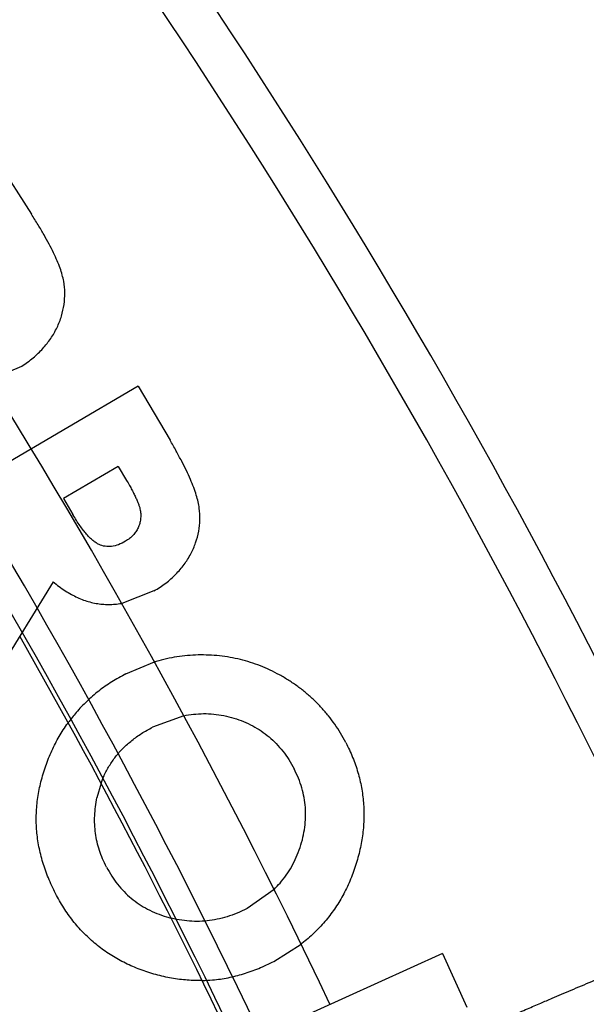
# Model space of a CAD drawing. Header units: millimetres. Extents: x 0 to 297, y 0 to 210.
# Tile 52 of 256: x 147.8199 to 147.8535, y 91.514 to 91.5723. Entities that reach past the tile are written whole.
import ezdxf

# ---------------------------------------------------------------- set-up
doc = ezdxf.new("R2010")
doc.units = ezdxf.units.MM
doc.header["$LTSCALE"] = 16.335
doc.layers.get('0').update_dxf_attribs({"linetype": 'CONTINUOUS'})
doc.layers.add('01_GLOBAL', color=7, linetype='CONTINUOUS')
doc.layers.add('INTFCLR_144815', color=7, linetype='CONTINUOUS')

msp = doc.modelspace()

# ---------------------------------------------------------------- linework, layer by layer
at = {"color": 7, "linetype": 'Continuous'}
msp.add_circle((148.2308034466, 92.1164639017), 1.9, dxfattribs=at)
at = {"color": 9, "linetype": 'Continuous'}
msp.add_arc((148.2308034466, 92.1164639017), 1.8756493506, 182.9674534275, 267.0325465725, dxfattribs=at)
at = {"layer": '01_GLOBAL', "color": 7, "linetype": 'Continuous'}
msp.add_circle((148.2308034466, 92.1164639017), 1.925, dxfattribs=at)
at = {"layer": 'INTFCLR_144815', "color": 6, "linetype": 'Continuous'}
for p, q in [((147.8186160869, 91.5638850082), (147.8206343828, 91.5607536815)), ((147.8181237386, 91.5509372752), (147.8200556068, 91.5517641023)), ((147.8269596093, 91.5505808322), (147.8110989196, 91.5412721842)), ((147.8269596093, 91.5505808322), (147.8288406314, 91.5473753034)), ((147.8257760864, 91.54582819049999), (147.8225297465, 91.5439211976)), ((147.8257760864, 91.54582819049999), (147.82626582, 91.5449971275)), ((147.8225297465, 91.5439211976), (147.823089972, 91.54297141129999)), ((147.8219175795, 91.53899418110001), (147.817064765, 91.53110279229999)), ((147.827887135, 91.5384525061), (147.8259792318, 91.53771738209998)), ((147.8262272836, 91.5335491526), (147.8279200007, 91.53424671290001)), ((147.8296590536, 91.5310599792), (147.8278003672, 91.5303844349)), ((147.8247533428, 91.5270641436), (147.8245132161, 91.5262068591)), ((147.8349956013, 91.5207809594), (147.8333952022, 91.51964368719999)), ((147.8349868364, 91.51651607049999), (147.836596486, 91.5175353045)), ((147.844963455, 91.51699039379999), (147.8349981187, 91.5124714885)), ((147.844963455, 91.51699039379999), (147.8464103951, 91.5137997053))]:
    msp.add_line(p, q, dxfattribs=at)
msp.add_circle((147.5056636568, 91.35632411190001), 0.3190566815, dxfattribs=at)
for radius, start, end in [(0.4398395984, 313.9937911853, 154.5150993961), (0.391278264, 24.36608327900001, 38.4121773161), (0.3391361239, 316.9838592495, 43.0161407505)]:
    msp.add_arc((147.5056636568, 91.35632411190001), radius, start, end, dxfattribs=at)
at = {"layer": 'INTFCLR_144815', "color": 9, "linetype": 'Continuous'}
for centre, radius, start, end in [((147.5056636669, 91.3563241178), 0.3681108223, 25.3574153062, 54.09645665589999), ((147.5056636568, 91.35632411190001), 0.4212676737, 323.9261481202, 36.0738518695), ((147.5056636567, 91.3563241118), 0.3885893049, 24.5006713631, 38.2755229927), ((147.5056636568, 91.35632411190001), 0.3298406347, 314.0862202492, 45.9137797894), ((147.5056636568, 91.35632411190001), 0.3198467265, 314.0319604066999, 45.9680396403), ((147.5056636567, 91.35632411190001), 0.3636235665, 24.6002115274, 38.16750630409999), ((147.5056636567, 91.35632411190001), 0.3621400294, 24.6026704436, 38.1640956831), ((147.5056636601, 91.35632411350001), 0.3618983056, 24.8016547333, 29.7263370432)]:
    msp.add_arc(centre, radius, start, end, dxfattribs=at)
for points, knots in [([(147.7503967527, 91.57805021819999), (147.7502699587, 91.5779426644), (147.7503543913, 91.57730397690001), (147.7507976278, 91.5764053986), (147.7516355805, 91.5749047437), (147.7535026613, 91.5720221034), (147.7555302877, 91.5690909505), (147.7575204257, 91.56623413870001), (147.7591591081, 91.5638845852), (147.762407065, 91.5592136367), (147.7674934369, 91.5517450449), (147.7721738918, 91.5445100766), (147.775472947, 91.5391947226), (147.7778293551, 91.5353269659), (147.7820856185, 91.52813089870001), (147.78816525, 91.5171484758), (147.7939951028, 91.5054851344), (147.7979689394, 91.49680632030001), (147.800242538, 91.49159498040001), (147.8036751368, 91.483455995), (147.8085611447, 91.4707624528), (147.8143285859, 91.4530578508), (147.818442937, 91.4375756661), (147.8209195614, 91.4263298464), (147.8222257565, 91.41970389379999), (147.8240667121, 91.4095683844), (147.8262781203, 91.3940880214), (147.8273991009, 91.38020238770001), (147.8277474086, 91.37318498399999)], [0, 0, 0, 0, 0.0022439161, 0.0070120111, 0.0145616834, 0.0248857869, 0.0536624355, 0.0624935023, 0.07189207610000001, 0.0923184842, 0.1392770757, 0.19383471, 0.2085944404, 0.2237059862, 0.2549574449, 0.3214227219, 0.3930725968, 0.4308712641, 0.4502345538, 0.469804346, 0.5500822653, 0.6337070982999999, 0.7209882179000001, 0.7661541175, 0.7890968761, 0.8121288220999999, 0.9051772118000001, 1, 1, 1, 1]), ([(147.8328247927, 91.3730683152), (147.8324699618, 91.38003770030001), (147.8313310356, 91.39382949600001), (147.8290847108, 91.4092012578), (147.8272117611, 91.41926395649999), (147.825886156, 91.4258443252), (147.8233668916, 91.43701306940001), (147.8191859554, 91.4523889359), (147.8133201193, 91.4699659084), (147.8083590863, 91.4825656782), (147.8048702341, 91.4906424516), (147.8025599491, 91.49581626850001), (147.7985202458, 91.50443349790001), (147.7925940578, 91.51601144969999), (147.7864157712, 91.52690770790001), (147.7820916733, 91.5340468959), (147.7796958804, 91.5378836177), (147.7763427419, 91.543159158), (147.7715825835, 91.550335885), (147.7664150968, 91.55774359), (147.7631130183, 91.56237441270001), (147.7614464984, 91.5647038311), (147.7594224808, 91.5675356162), (147.7573605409, 91.5704406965), (147.7554587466, 91.5732953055), (147.754605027, 91.5747824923), (147.7541506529, 91.57566605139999), (147.7540612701, 91.5763023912), (147.7541871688, 91.57640723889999)], [0, 0, 0, 0, 0.0945441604, 0.1873460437, 0.2103231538, 0.2332131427, 0.2782846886, 0.3654193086, 0.4489587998, 0.529211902, 0.5487834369, 0.5681546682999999, 0.6059759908, 0.6777110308, 0.7443035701, 0.7756315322, 0.7907861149, 0.80558492, 0.8603198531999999, 0.9074428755, 0.9279435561, 0.9373780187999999, 0.9462430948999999, 0.9751197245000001, 0.985468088, 0.9930239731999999, 0.9977802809, 1, 1, 1, 1]), ([(147.7783543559, 91.57024776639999), (147.7794180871, 91.5688536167), (147.780862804, 91.56696472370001), (147.7826975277, 91.5645422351), (147.7843230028, 91.5623829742), (147.7874700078, 91.5581538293), (147.7922950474, 91.5514658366), (147.7984337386, 91.5424826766), (147.8037466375, 91.53417133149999), (147.8075445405, 91.5278771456), (147.8097868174, 91.5240417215), (147.8132667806, 91.5179560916), (147.8184450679, 91.5083498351), (147.8250329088, 91.4947848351), (147.8296659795, 91.48403057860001), (147.8326394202, 91.47652465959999), (147.8346311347, 91.4713109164), (147.8380120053, 91.46193816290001), (147.8424099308, 91.4481086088), (147.8469134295, 91.4308553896), (147.84963434, 91.417485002), (147.8511659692, 91.40833161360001), (147.8521196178, 91.40208522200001), (147.8531492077, 91.3942041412), (147.8539527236, 91.3862682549), (147.8544584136, 91.379881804), (147.855075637, 91.37030895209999), (147.8554767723, 91.3559648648), (147.8549005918, 91.33688026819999), (147.8536423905, 91.32263843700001), (147.8524631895, 91.3131960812), (147.8515938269, 91.3069664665), (147.849874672, 91.29631569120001), (147.8468444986, 91.2815059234), (147.842353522, 91.2643493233), (147.8379646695, 91.25057090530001), (147.83482291, 91.24187146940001), (147.8333339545, 91.23794173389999), (147.8323398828, 91.2353662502), (147.829626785, 91.2285242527), (147.8250011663, 91.2177953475), (147.8184267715, 91.20426379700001), (147.8127290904, 91.1936955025), (147.8086779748, 91.18668870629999), (147.8064022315, 91.1828779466), (147.8031576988, 91.1775555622), (147.798433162, 91.1701644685), (147.7922890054, 91.161173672), (147.7874604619, 91.1544813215), (147.7843122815, 91.15025092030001), (147.7826881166, 91.1480935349), (147.7808572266, 91.1456762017), (147.7794159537, 91.14379182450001), (147.7783544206, 91.142400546)], [0, 0, 0, 0, 0.0113523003, 0.0153945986, 0.0196724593, 0.0288485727, 0.04952051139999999, 0.0730548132, 0.0992747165, 0.1133659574, 0.1206417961, 0.1280352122, 0.1587481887, 0.1912667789, 0.2256293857, 0.2345212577, 0.2435306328, 0.2617592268, 0.2990180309, 0.3374305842, 0.3771409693, 0.3872950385, 0.3975091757, 0.4180450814, 0.4387403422, 0.4491382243, 0.4595166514, 0.5008391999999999, 0.5419727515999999, 0.5830556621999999, 0.5933356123, 0.6035730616, 0.6237732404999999, 0.6631691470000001, 0.7013781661, 0.7385292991, 0.7567366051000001, 0.761249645, 0.7657337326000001, 0.7746080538, 0.8088969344, 0.8413373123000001, 0.8719692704, 0.886598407, 0.893729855, 0.9007025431, 0.926950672, 0.9505051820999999, 0.9711896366, 0.9803691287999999, 0.9846421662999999, 0.9886711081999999, 1, 1, 1, 1]), ([(147.845118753, 91.356324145), (147.8451187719, 91.36267269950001), (147.8449009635, 91.37065103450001), (147.8443099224, 91.38023876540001), (147.8438191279, 91.3867217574), (147.8430393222, 91.39477745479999), (147.8420399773, 91.4027787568), (147.8411142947, 91.40912070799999), (147.8396281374, 91.4184107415), (147.8369885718, 91.4319798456), (147.8326181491, 91.4494968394), (147.8283487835, 91.4635435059), (147.8250657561, 91.47306621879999), (147.823132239, 91.4783619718), (147.8202476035, 91.48598109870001), (147.815753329, 91.4968982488), (147.8093592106, 91.5106783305), (147.8043306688, 91.5204432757), (147.8009512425, 91.5266299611), (147.7987752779, 91.5305265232), (147.7950908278, 91.5369196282), (147.7899357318, 91.5453647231), (147.783977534, 91.55449762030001), (147.779494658, 91.5610084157), (147.7770317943, 91.5644857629), (147.7764141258, 91.5653525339)], [0, 0, 0, 0, 0.08514645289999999, 0.1069705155, 0.1288336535, 0.1723417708, 0.2155033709, 0.2369658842, 0.2582983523, 0.3416830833, 0.4222645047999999, 0.5003369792, 0.5384972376, 0.5573483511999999, 0.5759473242, 0.6477620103, 0.7156277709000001, 0.779635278, 0.7950300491, 0.8101748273, 0.8394913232, 0.8939896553, 0.9428494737, 0.9857252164, 1, 1, 1, 1])]:
    msp.add_open_spline(points, degree=3, knots=knots, dxfattribs=at)
at = {"layer": 'INTFCLR_144815', "color": 6, "linetype": 'Continuous'}
for points, knots in [([(147.8284438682, 91.35632411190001), (147.8284438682, 91.3595113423), (147.8283441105, 91.3658892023), (147.8278959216, 91.3754528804), (147.8271473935, 91.3850135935), (147.8260969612, 91.3945687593), (147.8247420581, 91.4041148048), (147.823080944, 91.41364607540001), (147.8211107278, 91.423153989), (147.8188305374, 91.4326275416), (147.8162395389, 91.44205175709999), (147.8133404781, 91.45140793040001), (147.8101376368, 91.46067161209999), (147.8066415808, 91.4698134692), (147.8028667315, 91.47879643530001), (147.7988373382, 91.4875786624), (147.794584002, 91.49610913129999), (147.7901506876, 91.50433189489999), (147.7855911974, 91.51218570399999), (147.7809694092, 91.51960782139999), (147.7763583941, 91.5265393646), (147.7718346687, 91.53292772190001), (147.7674746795, 91.5387340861), (147.7633454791, 91.5439338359), (147.7595065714, 91.5485229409), (147.7559986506, 91.5525096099), (147.7528503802, 91.55591785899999), (147.7500765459, 91.5587751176), (147.7476814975, 91.5611231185), (147.7456644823, 91.5629740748), (147.7440163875, 91.5644191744), (147.7425791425, 91.5654520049), (147.7416296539, 91.5662423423), (147.7410646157, 91.5662324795)], [0, 0, 0, 0, 0.0408499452, 0.0817377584, 0.1226908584, 0.1637418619, 0.2049215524, 0.2462459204, 0.2877224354, 0.329349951, 0.3711123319, 0.4129705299, 0.4548685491, 0.4967167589, 0.5383929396, 0.579731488, 0.6205367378, 0.6605415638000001, 0.6994421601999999, 0.7369113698, 0.7725873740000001, 0.8061275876, 0.8372253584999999, 0.8656390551, 0.8912193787, 0.9139002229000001, 0.9336943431, 0.9506758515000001, 0.9649483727, 0.9766362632, 0.9858655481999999, 0.9927569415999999, 1, 1, 1, 1]), ([(147.8200556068, 91.5517641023), (147.8201742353, 91.5518428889), (147.8204066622, 91.5519972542), (147.8207313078, 91.5522530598), (147.8210328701, 91.55251895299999), (147.8213069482, 91.55280154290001), (147.8215567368, 91.5530948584), (147.8217803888, 91.5534016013), (147.82198164, 91.5537187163), (147.8222059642, 91.554157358), (147.8224263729, 91.55471749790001), (147.8225808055, 91.555408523), (147.8226263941, 91.5561030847), (147.8225719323, 91.5566898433), (147.8224568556, 91.55717369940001), (147.8223291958, 91.5575783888), (147.8221527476, 91.5580165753), (147.8219355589, 91.5584940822), (147.8216766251, 91.5590082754), (147.8213689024, 91.5595582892), (147.8210224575, 91.5601474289), (147.8207668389, 91.56054675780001), (147.8206343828, 91.5607536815)], [0, 0, 0, 0, 0.0411766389, 0.08067674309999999, 0.1194443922, 0.1573896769, 0.1944443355, 0.2307912, 0.2671169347, 0.3029550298, 0.3731720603, 0.4406067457, 0.5069239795, 0.5737706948, 0.6101281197, 0.6506310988, 0.6963996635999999, 0.7466691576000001, 0.8023414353, 0.8628669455, 0.9289406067, 1, 1, 1, 1]), ([(147.827887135, 91.5384525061), (147.828008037, 91.53852650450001), (147.8282454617, 91.53867182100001), (147.8285807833, 91.5389115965), (147.8288931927, 91.53916146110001), (147.8291763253, 91.5394316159), (147.8294366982, 91.5397140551), (147.8296744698, 91.5400088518), (147.8298831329, 91.5403204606), (147.8301278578, 91.5407446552), (147.8303675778, 91.5412957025), (147.8305539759, 91.5419755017), (147.8306243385, 91.5426658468), (147.8305939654, 91.54324995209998), (147.8305056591, 91.5437373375), (147.8303899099, 91.5441426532), (147.8302379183, 91.54458909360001), (147.8300391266, 91.54507139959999), (147.8298055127, 91.5455955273), (147.8295202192, 91.5461533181), (147.8291991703, 91.546754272), (147.8289630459, 91.54716326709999), (147.8288406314, 91.5473753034)], [0, 0, 0, 0, 0.0411553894, 0.0808199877, 0.119636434, 0.1572374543, 0.1943481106, 0.2311445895, 0.2671059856, 0.303146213, 0.3732754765, 0.4409712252, 0.5070517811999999, 0.5739530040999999, 0.6100933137, 0.650698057, 0.6962441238, 0.7469996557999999, 0.8021394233, 0.8628553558, 0.928899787, 1, 1, 1, 1]), ([(147.82626582, 91.5449971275), (147.8263217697, 91.54489959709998), (147.8264289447, 91.54471277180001), (147.8265784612, 91.5444412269), (147.8267078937, 91.5441898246), (147.8268189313, 91.54395964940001), (147.8269148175, 91.54375219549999), (147.8269833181, 91.54356106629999), (147.8270420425, 91.5433929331), (147.8270847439, 91.5431959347), (147.827113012, 91.5429669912), (147.8270934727, 91.54270002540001), (147.8270499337, 91.5424381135), (147.8269531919, 91.54218934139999), (147.8268253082, 91.54195221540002), (147.826650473, 91.5417430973), (147.8264498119, 91.5415465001), (147.8262890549, 91.541446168), (147.8262064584, 91.5413946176)], [0, 0, 0, 0, 0.08190831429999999, 0.1569004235, 0.2258007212, 0.2878522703, 0.3431022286, 0.3921334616, 0.435722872, 0.4726600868, 0.5388200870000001, 0.6028859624, 0.6670278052, 0.7314537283, 0.7963816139, 0.8623696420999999, 0.9292859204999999, 1, 1, 1, 1]), ([(147.8262064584, 91.5413946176), (147.826066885, 91.5413204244), (147.8258043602, 91.54118087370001), (147.8253888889, 91.54107506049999), (147.8249931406, 91.5410756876), (147.8246805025, 91.5411680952), (147.8244470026, 91.5413022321), (147.8242649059, 91.5414375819), (147.8240781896, 91.5416061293), (147.8238893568, 91.5418128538), (147.8236950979, 91.5420529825), (147.8234929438, 91.5423254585), (147.8232890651, 91.5426340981), (147.8231582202, 91.5428557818), (147.823089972, 91.54297141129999)], [0, 0, 0, 0, 0.1174926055, 0.2209928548, 0.3159311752, 0.4092449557, 0.4600047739, 0.5160461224, 0.5780463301, 0.6471790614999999, 0.7244800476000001, 0.8081711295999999, 0.8999427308, 1, 1, 1, 1]), ([(147.8219175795, 91.53899418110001), (147.8220350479, 91.5388985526), (147.8222656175, 91.538710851), (147.8226268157, 91.5384621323), (147.8229894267, 91.5382476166), (147.8233533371, 91.5380631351), (147.8237182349, 91.53790985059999), (147.8240892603, 91.5377959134), (147.8244593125, 91.53770797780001), (147.8248336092, 91.5376603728), (147.8252084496, 91.5376464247), (147.8255856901, 91.5376607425), (147.825842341, 91.5376926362), (147.8259733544, 91.5377163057), (147.8259792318, 91.53771738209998)], [0, 0, 0, 0, 0.1031484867, 0.2024622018, 0.298395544, 0.3899454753, 0.4802151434, 0.567608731, 0.6540510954, 0.7390028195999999, 0.8241548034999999, 0.9093067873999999, 0.9959295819, 1, 1, 1, 1]), ([(147.8392460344, 91.5294680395), (147.839144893, 91.52965638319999), (147.8389439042, 91.5300306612), (147.8385958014, 91.5305604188), (147.838220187, 91.53106435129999), (147.8378121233, 91.5315389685), (147.8373722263, 91.5319851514), (147.8369048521, 91.5324051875), (147.8364059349, 91.532796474), (147.835876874, 91.5331543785), (147.8353267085, 91.5334777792), (147.8347651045, 91.5337707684), (147.8341893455, 91.53401873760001), (147.8336019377, 91.5342271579), (147.8330021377, 91.53439543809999), (147.8323904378, 91.5345194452), (147.8317675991, 91.5346106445), (147.8311353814, 91.53465763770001), (147.8305008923, 91.5346655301), (147.8298701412, 91.5346315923), (147.8292450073, 91.5345586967), (147.8286273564, 91.5344379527), (147.8281867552, 91.5343265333), (147.8279530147, 91.5342567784), (147.827919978, 91.534246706)], [0, 0, 0, 0, 0.0480730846, 0.09553119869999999, 0.142438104, 0.1893928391, 0.2362155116, 0.2833027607, 0.3306653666, 0.3787392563, 0.4268831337, 0.4741672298, 0.5211466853, 0.567783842, 0.6142930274, 0.6611627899, 0.708101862, 0.7558137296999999, 0.8036697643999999, 0.8507545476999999, 0.8978245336, 0.9451315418, 0.992231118, 1, 1, 1, 1]), ([(147.8262272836, 91.5335491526), (147.8259431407, 91.5333939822), (147.8253823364, 91.5330877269), (147.8246081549, 91.5325353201), (147.8239015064, 91.5319278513), (147.8233019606, 91.5312967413), (147.8229558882, 91.5308575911), (147.8228071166, 91.5306525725)], [0, 0, 0, 0, 0.2146150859, 0.4235794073, 0.62949851, 0.83203111, 1, 1, 1, 1]), ([(147.8296590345, 91.53105997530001), (147.8298454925, 91.5310982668), (147.8302324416, 91.5311586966), (147.8308237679, 91.5311966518), (147.8314269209, 91.53117021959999), (147.8320287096, 91.5310804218), (147.8326203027, 91.5309275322), (147.8331955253, 91.5307259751), (147.8337363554, 91.5304690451), (147.8342434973, 91.5301680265), (147.8347066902, 91.52981216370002), (147.8351390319, 91.52941509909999), (147.8355220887, 91.5289603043), (147.8358817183, 91.52846746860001), (147.8360779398, 91.5281052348), (147.8361777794, 91.5279209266)], [0, 0, 0, 0, 0.0733823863, 0.1507812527, 0.2281051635, 0.3057284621, 0.3849537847, 0.4633829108, 0.5403885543, 0.6154638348, 0.6903328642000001, 0.765238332, 0.8413230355, 0.9192635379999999, 1, 1, 1, 1]), ([(147.8220608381, 91.5205304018), (147.8219129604, 91.5208358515), (147.8216225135, 91.52143578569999), (147.8212900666, 91.5223648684), (147.8210642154, 91.5232966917), (147.820929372, 91.5242298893), (147.8209069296, 91.52516668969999), (147.8209746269, 91.5261061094), (147.8211543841, 91.5270461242), (147.8214228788, 91.527977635), (147.8217778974, 91.5288788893), (147.822199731, 91.5297349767), (147.8225638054, 91.5303120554), (147.8227756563, 91.53060921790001), (147.8228071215, 91.5306525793)], [0, 0, 0, 0, 0.0950410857, 0.1866703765, 0.2758417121, 0.3633163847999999, 0.4503265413, 0.5378972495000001, 0.6267258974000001, 0.7179717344, 0.8091537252, 0.8977956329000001, 0.9849953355, 1, 1, 1, 1]), ([(147.8247533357, 91.52706412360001), (147.8248064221, 91.52721374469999), (147.8249497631, 91.527566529), (147.8252336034, 91.52809704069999), (147.8256090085, 91.5286481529), (147.8260585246, 91.52915101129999), (147.8265756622, 91.529608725), (147.8271567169, 91.5300281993), (147.8275825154, 91.53026386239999), (147.8278003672, 91.5303844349)], [0, 0, 0, 0, 0.103109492, 0.2469172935, 0.3902527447, 0.5354127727, 0.6839766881, 0.8383126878, 1, 1, 1, 1]), ([(147.8392460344, 91.5294680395), (147.8393870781, 91.52918010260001), (147.8396658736, 91.5286109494), (147.8399709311, 91.5277197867), (147.8401846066, 91.52682132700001), (147.8403045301, 91.5259125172), (147.8403297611, 91.5249938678), (147.8402627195, 91.52406402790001), (147.8400973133, 91.52312468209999), (147.8398373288, 91.52218843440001), (147.8395019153, 91.52127330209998), (147.8390801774, 91.5204091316), (147.8385863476, 91.5196035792), (147.8380144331, 91.51886103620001), (147.8373693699, 91.5181783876), (147.836877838, 91.5177553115), (147.8366127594, 91.5175479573), (147.8365964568, 91.51753528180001)], [0, 0, 0, 0, 0.0725061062, 0.1433198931, 0.2126353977, 0.2812368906, 0.3503985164, 0.4202740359, 0.4918744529, 0.565887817, 0.6399239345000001, 0.7121523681, 0.7831512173, 0.8534096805, 0.9238952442, 0.9953302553, 1, 1, 1, 1]), ([(147.8349955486, 91.5207809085), (147.8351190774, 91.5209001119), (147.8353759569, 91.52116809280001), (147.8357257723, 91.52162111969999), (147.8360517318, 91.52212944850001), (147.836321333, 91.52268005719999), (147.8365469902, 91.5232577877), (147.8367165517, 91.52385283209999), (147.8368247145, 91.5244506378), (147.8368751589, 91.5250434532), (147.8368588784, 91.5256315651), (147.8367854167, 91.526215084), (147.8366458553, 91.52679288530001), (147.836446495, 91.52736645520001), (147.836268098, 91.527734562), (147.8361777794, 91.5279209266)], [0, 0, 0, 0, 0.066361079, 0.1433946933, 0.2210319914, 0.2995486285, 0.3801251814, 0.4606875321, 0.5384764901, 0.6147937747, 0.6904030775, 0.7656422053, 0.8418754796, 0.9199448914, 1, 1, 1, 1]), ([(147.8250771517, 91.5220960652), (147.8249976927, 91.52225932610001), (147.8248407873, 91.5225817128), (147.8246558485, 91.52308243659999), (147.8245123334, 91.5235880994), (147.8244212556, 91.5241015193), (147.8243707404, 91.5246202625), (147.8243732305, 91.5251454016), (147.8244154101, 91.5256769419), (147.8244804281, 91.52602921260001), (147.8245132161, 91.5262068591)], [0, 0, 0, 0, 0.1285719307, 0.2538872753, 0.3776119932, 0.5004930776, 0.6228137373, 0.7463552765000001, 0.8720895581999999, 1, 1, 1, 1]), ([(147.8250771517, 91.5220960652), (147.8251763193, 91.5219170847), (147.8253713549, 91.5215650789), (147.8257206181, 91.5210795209), (147.8261078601, 91.52064040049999), (147.8265320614, 91.5202437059), (147.8269988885, 91.5198967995), (147.827507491, 91.5195995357), (147.8280539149, 91.5193465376), (147.828524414, 91.51918348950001), (147.8288104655, 91.51910277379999), (147.828898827, 91.51907979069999)], [0, 0, 0, 0, 0.1221280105, 0.2401923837, 0.3563724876, 0.4713536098, 0.5864343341, 0.7029801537, 0.8226145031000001, 0.945490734, 1, 1, 1, 1]), ([(147.8307354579, 91.5153798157), (147.830636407, 91.5153771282), (147.8302286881, 91.5153731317), (147.8295067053, 91.5154225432), (147.828571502, 91.51557583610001), (147.8276410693, 91.51581890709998), (147.8267377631, 91.5161462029), (147.825883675, 91.51655164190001), (147.8250892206, 91.5170308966), (147.8243586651, 91.5175878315), (147.8236876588, 91.51821438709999), (147.8230749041, 91.518912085), (147.822526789, 91.5196867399), (147.8222176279, 91.5202465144), (147.8220608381, 91.5205304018)], [0, 0, 0, 0, 0.0279432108, 0.1149832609, 0.2037022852, 0.2949121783, 0.3858421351, 0.4743139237, 0.5611811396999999, 0.647067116, 0.7329580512, 0.8197236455, 0.9085735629, 1, 1, 1, 1]), ([(147.8333952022, 91.51964368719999), (147.8332002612, 91.5195482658), (147.8328175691, 91.5193609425), (147.8322234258, 91.5191509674), (147.831630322, 91.518996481), (147.8310338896, 91.51890201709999), (147.830434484, 91.51887332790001), (147.8298331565, 91.51890357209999), (147.8293203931, 91.51897868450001), (147.8290105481, 91.5190507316), (147.8288988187, 91.51907979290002)], [0, 0, 0, 0, 0.1403119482, 0.2754487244, 0.4068194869, 0.5363823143, 0.6653509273, 0.7943195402, 0.9253439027, 1, 1, 1, 1]), ([(147.8362827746, 91.50769483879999), (147.8369097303, 91.5079739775), (147.8381563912, 91.50852795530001), (147.8400183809, 91.50935215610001), (147.8418582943, 91.51016335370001), (147.8436444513, 91.5109475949), (147.8452983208, 91.511670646), (147.8467551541, 91.5123048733), (147.8479946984, 91.5128423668), (147.8490523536, 91.51329927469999), (147.8499619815, 91.51369083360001), (147.8507478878, 91.5140279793), (147.8516076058, 91.5143955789), (147.8526158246, 91.5148247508), (147.8536251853, 91.5152513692), (147.8544998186, 91.5156183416), (147.8552152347, 91.51591641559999), (147.8559600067, 91.5162245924), (147.8567166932, 91.5165320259), (147.8574496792, 91.51683201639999), (147.8582945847, 91.517139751), (147.8588762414, 91.51743549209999), (147.8592629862, 91.5174736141)], [0, 0, 0, 0, 0.08242212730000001, 0.1638387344, 0.2445502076, 0.3239160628, 0.3981194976, 0.4613297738, 0.5147404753, 0.5603798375, 0.5996984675, 0.6336767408, 0.6630843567, 0.7119917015, 0.7652757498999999, 0.7946902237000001, 0.8259040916, 0.8583580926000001, 0.8914797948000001, 0.9240364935, 0.9533274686, 1, 1, 1, 1]), ([(147.830735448, 91.51537981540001), (147.8309433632, 91.5153854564), (147.8314593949, 91.5154182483), (147.8322822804, 91.5155304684), (147.833195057, 91.5157673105), (147.8341050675, 91.51608695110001), (147.8346900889, 91.5163716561), (147.8349868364, 91.51651607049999)], [0, 0, 0, 0, 0.1405830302, 0.3491607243, 0.5604605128, 0.7770470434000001, 1, 1, 1, 1])]:
    msp.add_open_spline(points, degree=3, knots=knots, dxfattribs=at)

doc.saveas('drawing.dxf')
